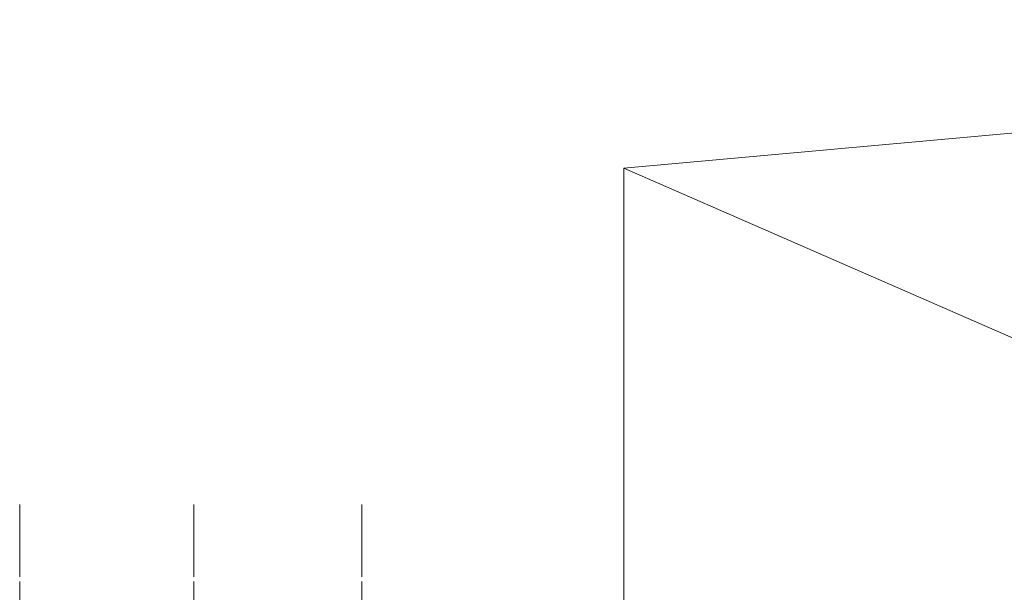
# Model space of a CAD drawing. Header units: millimetres. Extents: x -2180 to 91692, y -6418 to 21859.
# Tile 169 of 256: x 42089 to 59068, y 11569 to 21444. Entities that reach past the tile are written whole.
import ezdxf

# ---------------------------------------------------------------- set-up
doc = ezdxf.new("R2010")
doc.units = ezdxf.units.MM
doc.linetypes.add('Grid Line 1_2_', pattern=[2222.5, 1270, -317.5, 317.5, -317.5])
doc.layers.add('Grids-1', color=7, linetype='Grid Line 1_2_', lineweight=9)
doc.layers.add('Section Boxes', color=7, linetype='Continuous', lineweight=9)

msp = doc.modelspace()

# ---------------------------------------------------------------- linework, layer by layer
at = {"layer": 'Grids-1'}
for p, q in [((42089.3, 11836), (42089.3, 13086)), ((45089.3, 11836), (45089.3, 13086)), ((47989.3, 11836), (47989.3, 13086)), ((42089.3, 963), (42089.3, 11836)), ((45089.3, 963), (45089.3, 11836)), ((47989.3, 963), (47989.3, 11836))]:
    msp.add_line(p, q, dxfattribs=at)
at = {"layer": 'Section Boxes'}
for p in [(80917.7, 21444.1), (52507, -1712.1), (63281.4, 14177.8)]:
    msp.add_line(p, (52507, 18883.8), dxfattribs=at)

doc.saveas('drawing.dxf')
